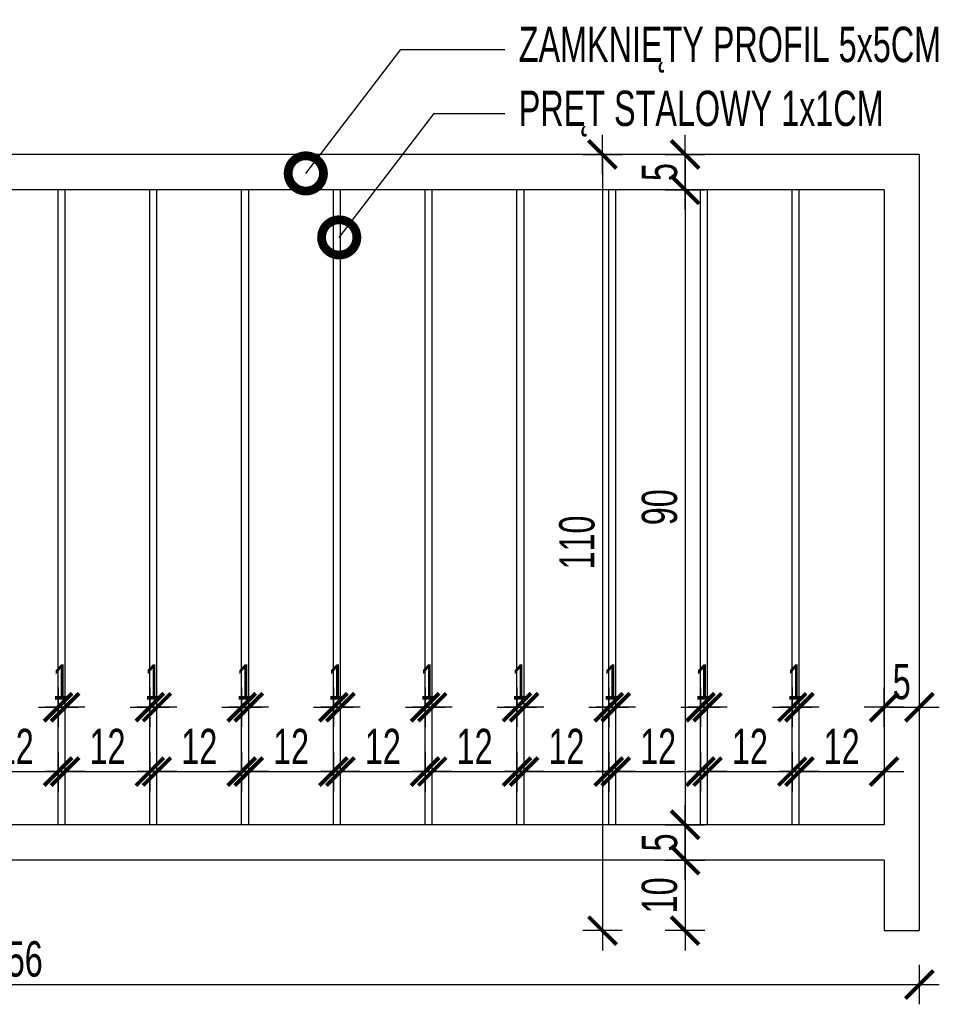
# Model space of a CAD drawing. Header units: millimetres. Extents: x 110792 to 170831, y 17890 to 25890.
# Tile 39 of 44: x 168342 to 168474, y 21178 to 21317. Entities that reach past the tile are written whole.
import ezdxf
from ezdxf import colors
from ezdxf.entities.mleader import LeaderData, LeaderLine
from ezdxf.math import Vec2, Vec3

# ---------------------------------------------------------------- set-up
doc = ezdxf.new("R2010")
doc.units = ezdxf.units.MM
doc.layers.get('DEFPOINTS').update_dxf_attribs({"lineweight": 9})
for name, color, linetype in [('_HSA_OPIS', 43, 'Continuous'), ('_HSA_WIDOKOWE_CIENKIE', 8, 'Continuous'), ('_HSA_WYM_20', 141, 'Continuous'), ('_HSA_ŚCIANY_CIENKIE', 2, 'Continuous')]:
    doc.layers.add(name, color=color, linetype=linetype)
doc.styles.add('ARIAL_20', font='Arial Narrow.ttf', dxfattribs={"width": 0.8, "height": 5})
doc.dimstyles.new('WYM_WEWN_20', dxfattribs={"dimscale": 0.7, "dimtxt": 5, "dimasz": 1, "dimexe": 10, "dimexo": 0, "dimgap": 1.5, "dimtad": 1, "dimdec": 1, "dimrnd": 1e-05, "dimtxsty": 'ARIAL_20', "dimblk": 'Wym-03', "dimcen": 0, "dimdle": 10, "dimse1": 1, "dimse2": 1, "dimclrt": 256, "dimazin": 2, "dimtfac": 1, "dimtdec": 1, "dimtix": 1, "dimtmove": 2, "dimatfit": 0, "dimfxl": 1, "dimtolj": 1, "dimtzin": 0, "dimarcsym": 0})

# ---------------------------------------------------------------- blocks, each defined once
blk = doc.blocks.new('Wym-03')
for p, q in [((0, 4), (0, -4)), ((-4, 0), (4, 0))]:
    blk.add_line(p, q)
blk.add_lwpolyline([(-2.83, -2.83, 0.8, 0.8, 0), (2.83, 2.83, 0.05, 0.05, 0)], format="xyseb")
blk = doc.blocks.new('*D416')
at = {"layer": '_HSA_WYM_20', "color": 0, "lineweight": -2, "transparency": 16777216}
blk.add_line((168213.81, 21180.68), (168468.41, 21180.68), dxfattribs=at)
at = {"layer": 'DEFPOINTS', "color": 0, "transparency": 16777216}
for p in [(168213.11, 21188.32), (168469.11, 21188.32), (168469.11, 21180.68)]:
    blk.add_point(p, dxfattribs=at)
at = {"layer": '_HSA_WYM_20', "color": 0, "lineweight": -2, "transparency": 16777216, "xscale": 0.7, "yscale": 0.7, "zscale": 0.7, "rotation": 180}
blk.add_blockref('Wym-03', (168213.11, 21180.68), dxfattribs=at)
at = {"layer": '_HSA_WYM_20', "color": 0, "lineweight": -2, "transparency": 16777216, "xscale": 0.7, "yscale": 0.7, "zscale": 0.7}
blk.add_blockref('Wym-03', (168469.11, 21180.68), dxfattribs=at)
at = {"layer": '_HSA_WYM_20', "transparency": 16777216, "insert": (168341.11, 21184.28), "char_height": 5, "attachment_point": 5, "style": 'ARIAL_20'}
blk.add_mtext('\\A1;256', dxfattribs=at)
blk = doc.blocks.new('*D510')
at = {"layer": '_HSA_WYM_20', "color": 0, "lineweight": -2, "transparency": 16777216}
blk.add_line((168435.92, 21297.62), (168435.92, 21294.02), dxfattribs=at)
at = {"layer": 'DEFPOINTS', "color": 0, "transparency": 16777216}
for p in [(168439.54, 21298.32), (168435.92, 21293.32), (168439.54, 21293.32)]:
    blk.add_point(p, dxfattribs=at)
at = {"layer": '_HSA_WYM_20', "color": 0, "lineweight": -2, "transparency": 16777216, "xscale": 0.7, "yscale": 0.7, "zscale": 0.7}
for p, rotation in [((168435.92, 21298.32), 90), ((168435.92, 21293.32), 270)]:
    blk.add_blockref('Wym-03', p, dxfattribs=dict(at, rotation=rotation))
at = {"layer": '_HSA_WYM_20', "transparency": 16777216, "insert": (168432.33, 21295.82), "char_height": 5, "attachment_point": 5, "rotation": 90, "style": 'ARIAL_20'}
blk.add_mtext('\\A1;5', dxfattribs=at)
blk = doc.blocks.new('*D511')
at = {"layer": '_HSA_WYM_20', "color": 0, "lineweight": -2, "transparency": 16777216}
blk.add_line((168435.92, 21292.62), (168435.92, 21204.02), dxfattribs=at)
at = {"layer": 'DEFPOINTS', "color": 0, "transparency": 16777216}
for p in [(168439.54, 21293.32), (168435.92, 21203.32), (168439.54, 21203.32)]:
    blk.add_point(p, dxfattribs=at)
at = {"layer": '_HSA_WYM_20', "color": 0, "lineweight": -2, "transparency": 16777216, "xscale": 0.7, "yscale": 0.7, "zscale": 0.7}
for p, rotation in [((168435.92, 21293.32), 90), ((168435.92, 21203.32), 270)]:
    blk.add_blockref('Wym-03', p, dxfattribs=dict(at, rotation=rotation))
at = {"layer": '_HSA_WYM_20', "transparency": 16777216, "insert": (168432.32, 21248.32), "char_height": 5, "attachment_point": 5, "rotation": 90, "style": 'ARIAL_20'}
blk.add_mtext('\\A1;90', dxfattribs=at)
blk = doc.blocks.new('*D512')
at = {"layer": '_HSA_WYM_20', "color": 0, "lineweight": -2, "transparency": 16777216}
blk.add_line((168435.92, 21202.62), (168435.92, 21199.02), dxfattribs=at)
at = {"layer": 'DEFPOINTS', "color": 0, "transparency": 16777216}
for p in [(168439.54, 21203.32), (168435.92, 21198.32), (168439.54, 21198.32)]:
    blk.add_point(p, dxfattribs=at)
at = {"layer": '_HSA_WYM_20', "color": 0, "lineweight": -2, "transparency": 16777216, "xscale": 0.7, "yscale": 0.7, "zscale": 0.7}
for p, rotation in [((168435.92, 21203.32), 90), ((168435.92, 21198.32), 270)]:
    blk.add_blockref('Wym-03', p, dxfattribs=dict(at, rotation=rotation))
at = {"layer": '_HSA_WYM_20', "transparency": 16777216, "insert": (168432.33, 21200.82), "char_height": 5, "attachment_point": 5, "rotation": 90, "style": 'ARIAL_20'}
blk.add_mtext('\\A1;5', dxfattribs=at)
blk = doc.blocks.new('*D513')
at = {"layer": '_HSA_WYM_20', "color": 0, "lineweight": -2, "transparency": 16777216}
blk.add_line((168435.92, 21197.62), (168435.92, 21189.02), dxfattribs=at)
at = {"layer": 'DEFPOINTS', "color": 0, "transparency": 16777216}
for p in [(168439.54, 21198.32), (168435.92, 21188.32), (168464.11, 21188.32)]:
    blk.add_point(p, dxfattribs=at)
at = {"layer": '_HSA_WYM_20', "color": 0, "lineweight": -2, "transparency": 16777216, "xscale": 0.7, "yscale": 0.7, "zscale": 0.7}
for p, rotation in [((168435.92, 21198.32), 90), ((168435.92, 21188.32), 270)]:
    blk.add_blockref('Wym-03', p, dxfattribs=dict(at, rotation=rotation))
at = {"layer": '_HSA_WYM_20', "transparency": 16777216, "insert": (168432.32, 21193.32), "char_height": 5, "attachment_point": 5, "rotation": 90, "style": 'ARIAL_20'}
blk.add_mtext('\\A1;10', dxfattribs=at)
blk = doc.blocks.new('*D514')
at = {"layer": '_HSA_WYM_20', "color": 0, "lineweight": -2, "transparency": 16777216}
blk.add_line((168424.23, 21297.62), (168424.23, 21189.02), dxfattribs=at)
at = {"layer": 'DEFPOINTS', "color": 0, "transparency": 16777216}
for p in [(168435.92, 21298.32), (168424.23, 21188.32), (168435.92, 21188.32)]:
    blk.add_point(p, dxfattribs=at)
at = {"layer": '_HSA_WYM_20', "color": 0, "lineweight": -2, "transparency": 16777216, "xscale": 0.7, "yscale": 0.7, "zscale": 0.7}
for p, rotation in [((168424.23, 21298.32), 90), ((168424.23, 21188.32), 270)]:
    blk.add_blockref('Wym-03', p, dxfattribs=dict(at, rotation=rotation))
at = {"layer": '_HSA_WYM_20', "transparency": 16777216, "insert": (168420.63, 21243.32), "char_height": 5, "attachment_point": 5, "rotation": 90, "style": 'ARIAL_20'}
blk.add_mtext('\\A1;110', dxfattribs=at)
blk = doc.blocks.new('*D549')
at = {"layer": '_HSA_WYM_20', "color": 0, "lineweight": -2, "transparency": 16777216}
blk.add_line((168335.81, 21210.86), (168346.41, 21210.86), dxfattribs=at)
at = {"layer": 'DEFPOINTS', "color": 0, "transparency": 16777216}
for p in [(168347.11, 21210.86), (168335.11, 21203.32), (168347.11, 21203.32)]:
    blk.add_point(p, dxfattribs=at)
at = {"layer": '_HSA_WYM_20', "color": 0, "lineweight": -2, "transparency": 16777216, "xscale": 0.7, "yscale": 0.7, "zscale": 0.7, "rotation": 180}
blk.add_blockref('Wym-03', (168335.11, 21210.86), dxfattribs=at)
at = {"layer": '_HSA_WYM_20', "color": 0, "lineweight": -2, "transparency": 16777216, "xscale": 0.7, "yscale": 0.7, "zscale": 0.7}
blk.add_blockref('Wym-03', (168347.11, 21210.86), dxfattribs=at)
at = {"layer": '_HSA_WYM_20', "transparency": 16777216, "insert": (168341.11, 21214.42), "char_height": 5, "attachment_point": 5, "style": 'ARIAL_20'}
blk.add_mtext('\\A1;12', dxfattribs=at)
blk = doc.blocks.new('*D550')
at = {"layer": '_HSA_WYM_20', "color": 0, "lineweight": -2, "transparency": 16777216}
for p, q in [((168346.41, 21219.98), (168345.71, 21219.98)), ((168347.11, 21219.98), (168348.11, 21219.98)), ((168348.81, 21219.98), (168349.51, 21219.98))]:
    blk.add_line(p, q, dxfattribs=at)
at = {"layer": 'DEFPOINTS', "color": 0, "transparency": 16777216}
for p in [(168348.11, 21219.98), (168347.11, 21203.32), (168348.11, 21203.32)]:
    blk.add_point(p, dxfattribs=at)
at = {"layer": '_HSA_WYM_20', "color": 0, "lineweight": -2, "transparency": 16777216, "xscale": 0.7, "yscale": 0.7, "zscale": 0.7}
blk.add_blockref('Wym-03', (168347.11, 21219.98), dxfattribs=at)
at = {"layer": '_HSA_WYM_20', "color": 0, "lineweight": -2, "transparency": 16777216, "xscale": 0.7, "yscale": 0.7, "zscale": 0.7, "rotation": 180}
blk.add_blockref('Wym-03', (168348.11, 21219.98), dxfattribs=at)
at = {"layer": '_HSA_WYM_20', "transparency": 16777216, "insert": (168347.61, 21223.55), "char_height": 5, "attachment_point": 5, "style": 'ARIAL_20'}
blk.add_mtext('\\A1;1', dxfattribs=at)
blk = doc.blocks.new('*D551')
at = {"layer": '_HSA_WYM_20', "color": 0, "lineweight": -2, "transparency": 16777216}
blk.add_line((168348.81, 21210.86), (168359.41, 21210.86), dxfattribs=at)
at = {"layer": 'DEFPOINTS', "color": 0, "transparency": 16777216}
for p in [(168360.11, 21210.86), (168348.11, 21203.32), (168360.11, 21203.32)]:
    blk.add_point(p, dxfattribs=at)
at = {"layer": '_HSA_WYM_20', "color": 0, "lineweight": -2, "transparency": 16777216, "xscale": 0.7, "yscale": 0.7, "zscale": 0.7, "rotation": 180}
blk.add_blockref('Wym-03', (168348.11, 21210.86), dxfattribs=at)
at = {"layer": '_HSA_WYM_20', "color": 0, "lineweight": -2, "transparency": 16777216, "xscale": 0.7, "yscale": 0.7, "zscale": 0.7}
blk.add_blockref('Wym-03', (168360.11, 21210.86), dxfattribs=at)
at = {"layer": '_HSA_WYM_20', "transparency": 16777216, "insert": (168354.11, 21214.42), "char_height": 5, "attachment_point": 5, "style": 'ARIAL_20'}
blk.add_mtext('\\A1;12', dxfattribs=at)
blk = doc.blocks.new('*D552')
at = {"layer": '_HSA_WYM_20', "color": 0, "lineweight": -2, "transparency": 16777216}
for p, q in [((168359.41, 21219.98), (168358.71, 21219.98)), ((168360.11, 21219.98), (168361.11, 21219.98)), ((168361.81, 21219.98), (168362.51, 21219.98))]:
    blk.add_line(p, q, dxfattribs=at)
at = {"layer": 'DEFPOINTS', "color": 0, "transparency": 16777216}
for p in [(168361.11, 21219.98), (168360.11, 21203.32), (168361.11, 21203.32)]:
    blk.add_point(p, dxfattribs=at)
at = {"layer": '_HSA_WYM_20', "color": 0, "lineweight": -2, "transparency": 16777216, "xscale": 0.7, "yscale": 0.7, "zscale": 0.7}
blk.add_blockref('Wym-03', (168360.11, 21219.98), dxfattribs=at)
at = {"layer": '_HSA_WYM_20', "color": 0, "lineweight": -2, "transparency": 16777216, "xscale": 0.7, "yscale": 0.7, "zscale": 0.7, "rotation": 180}
blk.add_blockref('Wym-03', (168361.11, 21219.98), dxfattribs=at)
at = {"layer": '_HSA_WYM_20', "transparency": 16777216, "insert": (168360.61, 21223.55), "char_height": 5, "attachment_point": 5, "style": 'ARIAL_20'}
blk.add_mtext('\\A1;1', dxfattribs=at)
blk = doc.blocks.new('*D553')
at = {"layer": '_HSA_WYM_20', "color": 0, "lineweight": -2, "transparency": 16777216}
blk.add_line((168361.81, 21210.86), (168372.41, 21210.86), dxfattribs=at)
at = {"layer": 'DEFPOINTS', "color": 0, "transparency": 16777216}
for p in [(168373.11, 21210.86), (168361.11, 21203.32), (168373.11, 21203.32)]:
    blk.add_point(p, dxfattribs=at)
at = {"layer": '_HSA_WYM_20', "color": 0, "lineweight": -2, "transparency": 16777216, "xscale": 0.7, "yscale": 0.7, "zscale": 0.7, "rotation": 180}
blk.add_blockref('Wym-03', (168361.11, 21210.86), dxfattribs=at)
at = {"layer": '_HSA_WYM_20', "color": 0, "lineweight": -2, "transparency": 16777216, "xscale": 0.7, "yscale": 0.7, "zscale": 0.7}
blk.add_blockref('Wym-03', (168373.11, 21210.86), dxfattribs=at)
at = {"layer": '_HSA_WYM_20', "transparency": 16777216, "insert": (168367.11, 21214.42), "char_height": 5, "attachment_point": 5, "style": 'ARIAL_20'}
blk.add_mtext('\\A1;12', dxfattribs=at)
blk = doc.blocks.new('*D554')
at = {"layer": '_HSA_WYM_20', "color": 0, "lineweight": -2, "transparency": 16777216}
for p, q in [((168372.41, 21219.98), (168371.71, 21219.98)), ((168373.11, 21219.98), (168374.11, 21219.98)), ((168374.81, 21219.98), (168375.51, 21219.98))]:
    blk.add_line(p, q, dxfattribs=at)
at = {"layer": 'DEFPOINTS', "color": 0, "transparency": 16777216}
for p in [(168374.11, 21219.98), (168373.11, 21203.32), (168374.11, 21203.32)]:
    blk.add_point(p, dxfattribs=at)
at = {"layer": '_HSA_WYM_20', "color": 0, "lineweight": -2, "transparency": 16777216, "xscale": 0.7, "yscale": 0.7, "zscale": 0.7}
blk.add_blockref('Wym-03', (168373.11, 21219.98), dxfattribs=at)
at = {"layer": '_HSA_WYM_20', "color": 0, "lineweight": -2, "transparency": 16777216, "xscale": 0.7, "yscale": 0.7, "zscale": 0.7, "rotation": 180}
blk.add_blockref('Wym-03', (168374.11, 21219.98), dxfattribs=at)
at = {"layer": '_HSA_WYM_20', "transparency": 16777216, "insert": (168373.61, 21223.55), "char_height": 5, "attachment_point": 5, "style": 'ARIAL_20'}
blk.add_mtext('\\A1;1', dxfattribs=at)
blk = doc.blocks.new('*D555')
at = {"layer": '_HSA_WYM_20', "color": 0, "lineweight": -2, "transparency": 16777216}
blk.add_line((168374.81, 21210.86), (168385.41, 21210.86), dxfattribs=at)
at = {"layer": 'DEFPOINTS', "color": 0, "transparency": 16777216}
for p in [(168386.11, 21210.86), (168374.11, 21203.32), (168386.11, 21203.32)]:
    blk.add_point(p, dxfattribs=at)
at = {"layer": '_HSA_WYM_20', "color": 0, "lineweight": -2, "transparency": 16777216, "xscale": 0.7, "yscale": 0.7, "zscale": 0.7, "rotation": 180}
blk.add_blockref('Wym-03', (168374.11, 21210.86), dxfattribs=at)
at = {"layer": '_HSA_WYM_20', "color": 0, "lineweight": -2, "transparency": 16777216, "xscale": 0.7, "yscale": 0.7, "zscale": 0.7}
blk.add_blockref('Wym-03', (168386.11, 21210.86), dxfattribs=at)
at = {"layer": '_HSA_WYM_20', "transparency": 16777216, "insert": (168380.11, 21214.42), "char_height": 5, "attachment_point": 5, "style": 'ARIAL_20'}
blk.add_mtext('\\A1;12', dxfattribs=at)
blk = doc.blocks.new('*D556')
at = {"layer": '_HSA_WYM_20', "color": 0, "lineweight": -2, "transparency": 16777216}
for p, q in [((168385.41, 21219.98), (168384.71, 21219.98)), ((168386.11, 21219.98), (168387.11, 21219.98)), ((168387.81, 21219.98), (168388.51, 21219.98))]:
    blk.add_line(p, q, dxfattribs=at)
at = {"layer": 'DEFPOINTS', "color": 0, "transparency": 16777216}
for p in [(168387.11, 21219.98), (168386.11, 21203.32), (168387.11, 21203.32)]:
    blk.add_point(p, dxfattribs=at)
at = {"layer": '_HSA_WYM_20', "color": 0, "lineweight": -2, "transparency": 16777216, "xscale": 0.7, "yscale": 0.7, "zscale": 0.7}
blk.add_blockref('Wym-03', (168386.11, 21219.98), dxfattribs=at)
at = {"layer": '_HSA_WYM_20', "color": 0, "lineweight": -2, "transparency": 16777216, "xscale": 0.7, "yscale": 0.7, "zscale": 0.7, "rotation": 180}
blk.add_blockref('Wym-03', (168387.11, 21219.98), dxfattribs=at)
at = {"layer": '_HSA_WYM_20', "transparency": 16777216, "insert": (168386.61, 21223.55), "char_height": 5, "attachment_point": 5, "style": 'ARIAL_20'}
blk.add_mtext('\\A1;1', dxfattribs=at)
blk = doc.blocks.new('*D557')
at = {"layer": '_HSA_WYM_20', "color": 0, "lineweight": -2, "transparency": 16777216}
blk.add_line((168387.81, 21210.86), (168398.41, 21210.86), dxfattribs=at)
at = {"layer": 'DEFPOINTS', "color": 0, "transparency": 16777216}
for p in [(168399.11, 21210.86), (168387.11, 21203.32), (168399.11, 21203.32)]:
    blk.add_point(p, dxfattribs=at)
at = {"layer": '_HSA_WYM_20', "color": 0, "lineweight": -2, "transparency": 16777216, "xscale": 0.7, "yscale": 0.7, "zscale": 0.7, "rotation": 180}
blk.add_blockref('Wym-03', (168387.11, 21210.86), dxfattribs=at)
at = {"layer": '_HSA_WYM_20', "color": 0, "lineweight": -2, "transparency": 16777216, "xscale": 0.7, "yscale": 0.7, "zscale": 0.7}
blk.add_blockref('Wym-03', (168399.11, 21210.86), dxfattribs=at)
at = {"layer": '_HSA_WYM_20', "transparency": 16777216, "insert": (168393.11, 21214.42), "char_height": 5, "attachment_point": 5, "style": 'ARIAL_20'}
blk.add_mtext('\\A1;12', dxfattribs=at)
blk = doc.blocks.new('*D558')
at = {"layer": '_HSA_WYM_20', "color": 0, "lineweight": -2, "transparency": 16777216}
for p, q in [((168398.41, 21219.98), (168397.71, 21219.98)), ((168399.11, 21219.98), (168400.11, 21219.98)), ((168400.81, 21219.98), (168401.51, 21219.98))]:
    blk.add_line(p, q, dxfattribs=at)
at = {"layer": 'DEFPOINTS', "color": 0, "transparency": 16777216}
for p in [(168400.11, 21219.98), (168399.11, 21203.32), (168400.11, 21203.32)]:
    blk.add_point(p, dxfattribs=at)
at = {"layer": '_HSA_WYM_20', "color": 0, "lineweight": -2, "transparency": 16777216, "xscale": 0.7, "yscale": 0.7, "zscale": 0.7}
blk.add_blockref('Wym-03', (168399.11, 21219.98), dxfattribs=at)
at = {"layer": '_HSA_WYM_20', "color": 0, "lineweight": -2, "transparency": 16777216, "xscale": 0.7, "yscale": 0.7, "zscale": 0.7, "rotation": 180}
blk.add_blockref('Wym-03', (168400.11, 21219.98), dxfattribs=at)
at = {"layer": '_HSA_WYM_20', "transparency": 16777216, "insert": (168399.61, 21223.55), "char_height": 5, "attachment_point": 5, "style": 'ARIAL_20'}
blk.add_mtext('\\A1;1', dxfattribs=at)
blk = doc.blocks.new('*D559')
at = {"layer": '_HSA_WYM_20', "color": 0, "lineweight": -2, "transparency": 16777216}
blk.add_line((168400.81, 21210.86), (168411.41, 21210.86), dxfattribs=at)
at = {"layer": 'DEFPOINTS', "color": 0, "transparency": 16777216}
for p in [(168412.11, 21210.86), (168400.11, 21203.32), (168412.11, 21203.32)]:
    blk.add_point(p, dxfattribs=at)
at = {"layer": '_HSA_WYM_20', "color": 0, "lineweight": -2, "transparency": 16777216, "xscale": 0.7, "yscale": 0.7, "zscale": 0.7, "rotation": 180}
blk.add_blockref('Wym-03', (168400.11, 21210.86), dxfattribs=at)
at = {"layer": '_HSA_WYM_20', "color": 0, "lineweight": -2, "transparency": 16777216, "xscale": 0.7, "yscale": 0.7, "zscale": 0.7}
blk.add_blockref('Wym-03', (168412.11, 21210.86), dxfattribs=at)
at = {"layer": '_HSA_WYM_20', "transparency": 16777216, "insert": (168406.11, 21214.42), "char_height": 5, "attachment_point": 5, "style": 'ARIAL_20'}
blk.add_mtext('\\A1;12', dxfattribs=at)
blk = doc.blocks.new('*D560')
at = {"layer": '_HSA_WYM_20', "color": 0, "lineweight": -2, "transparency": 16777216}
for p, q in [((168411.41, 21219.98), (168410.71, 21219.98)), ((168412.11, 21219.98), (168413.11, 21219.98)), ((168413.81, 21219.98), (168414.51, 21219.98))]:
    blk.add_line(p, q, dxfattribs=at)
at = {"layer": 'DEFPOINTS', "color": 0, "transparency": 16777216}
for p in [(168413.11, 21219.98), (168412.11, 21203.32), (168413.11, 21203.32)]:
    blk.add_point(p, dxfattribs=at)
at = {"layer": '_HSA_WYM_20', "color": 0, "lineweight": -2, "transparency": 16777216, "xscale": 0.7, "yscale": 0.7, "zscale": 0.7}
blk.add_blockref('Wym-03', (168412.11, 21219.98), dxfattribs=at)
at = {"layer": '_HSA_WYM_20', "color": 0, "lineweight": -2, "transparency": 16777216, "xscale": 0.7, "yscale": 0.7, "zscale": 0.7, "rotation": 180}
blk.add_blockref('Wym-03', (168413.11, 21219.98), dxfattribs=at)
at = {"layer": '_HSA_WYM_20', "transparency": 16777216, "insert": (168412.61, 21223.55), "char_height": 5, "attachment_point": 5, "style": 'ARIAL_20'}
blk.add_mtext('\\A1;1', dxfattribs=at)
blk = doc.blocks.new('*D561')
at = {"layer": '_HSA_WYM_20', "color": 0, "lineweight": -2, "transparency": 16777216}
blk.add_line((168413.81, 21210.86), (168424.41, 21210.86), dxfattribs=at)
at = {"layer": 'DEFPOINTS', "color": 0, "transparency": 16777216}
for p in [(168425.11, 21210.86), (168413.11, 21203.32), (168425.11, 21203.32)]:
    blk.add_point(p, dxfattribs=at)
at = {"layer": '_HSA_WYM_20', "color": 0, "lineweight": -2, "transparency": 16777216, "xscale": 0.7, "yscale": 0.7, "zscale": 0.7, "rotation": 180}
blk.add_blockref('Wym-03', (168413.11, 21210.86), dxfattribs=at)
at = {"layer": '_HSA_WYM_20', "color": 0, "lineweight": -2, "transparency": 16777216, "xscale": 0.7, "yscale": 0.7, "zscale": 0.7}
blk.add_blockref('Wym-03', (168425.11, 21210.86), dxfattribs=at)
at = {"layer": '_HSA_WYM_20', "transparency": 16777216, "insert": (168419.11, 21214.42), "char_height": 5, "attachment_point": 5, "style": 'ARIAL_20'}
blk.add_mtext('\\A1;12', dxfattribs=at)
blk = doc.blocks.new('*D562')
at = {"layer": '_HSA_WYM_20', "color": 0, "lineweight": -2, "transparency": 16777216}
for p, q in [((168424.41, 21219.98), (168423.71, 21219.98)), ((168425.11, 21219.98), (168426.11, 21219.98)), ((168426.81, 21219.98), (168427.51, 21219.98))]:
    blk.add_line(p, q, dxfattribs=at)
at = {"layer": 'DEFPOINTS', "color": 0, "transparency": 16777216}
for p in [(168426.11, 21219.98), (168425.11, 21203.32), (168426.11, 21203.32)]:
    blk.add_point(p, dxfattribs=at)
at = {"layer": '_HSA_WYM_20', "color": 0, "lineweight": -2, "transparency": 16777216, "xscale": 0.7, "yscale": 0.7, "zscale": 0.7}
blk.add_blockref('Wym-03', (168425.11, 21219.98), dxfattribs=at)
at = {"layer": '_HSA_WYM_20', "color": 0, "lineweight": -2, "transparency": 16777216, "xscale": 0.7, "yscale": 0.7, "zscale": 0.7, "rotation": 180}
blk.add_blockref('Wym-03', (168426.11, 21219.98), dxfattribs=at)
at = {"layer": '_HSA_WYM_20', "transparency": 16777216, "insert": (168425.61, 21223.55), "char_height": 5, "attachment_point": 5, "style": 'ARIAL_20'}
blk.add_mtext('\\A1;1', dxfattribs=at)
blk = doc.blocks.new('*D563')
at = {"layer": '_HSA_WYM_20', "color": 0, "lineweight": -2, "transparency": 16777216}
blk.add_line((168426.81, 21210.86), (168437.41, 21210.86), dxfattribs=at)
at = {"layer": 'DEFPOINTS', "color": 0, "transparency": 16777216}
for p in [(168438.11, 21210.86), (168426.11, 21203.32), (168438.11, 21203.32)]:
    blk.add_point(p, dxfattribs=at)
at = {"layer": '_HSA_WYM_20', "color": 0, "lineweight": -2, "transparency": 16777216, "xscale": 0.7, "yscale": 0.7, "zscale": 0.7, "rotation": 180}
blk.add_blockref('Wym-03', (168426.11, 21210.86), dxfattribs=at)
at = {"layer": '_HSA_WYM_20', "color": 0, "lineweight": -2, "transparency": 16777216, "xscale": 0.7, "yscale": 0.7, "zscale": 0.7}
blk.add_blockref('Wym-03', (168438.11, 21210.86), dxfattribs=at)
at = {"layer": '_HSA_WYM_20', "transparency": 16777216, "insert": (168432.11, 21214.42), "char_height": 5, "attachment_point": 5, "style": 'ARIAL_20'}
blk.add_mtext('\\A1;12', dxfattribs=at)
blk = doc.blocks.new('*D564')
at = {"layer": '_HSA_WYM_20', "color": 0, "lineweight": -2, "transparency": 16777216}
for p, q in [((168437.41, 21219.98), (168436.71, 21219.98)), ((168438.11, 21219.98), (168439.11, 21219.98)), ((168439.81, 21219.98), (168440.51, 21219.98))]:
    blk.add_line(p, q, dxfattribs=at)
at = {"layer": 'DEFPOINTS', "color": 0, "transparency": 16777216}
for p in [(168439.11, 21219.98), (168438.11, 21203.32), (168439.11, 21203.32)]:
    blk.add_point(p, dxfattribs=at)
at = {"layer": '_HSA_WYM_20', "color": 0, "lineweight": -2, "transparency": 16777216, "xscale": 0.7, "yscale": 0.7, "zscale": 0.7}
blk.add_blockref('Wym-03', (168438.11, 21219.98), dxfattribs=at)
at = {"layer": '_HSA_WYM_20', "color": 0, "lineweight": -2, "transparency": 16777216, "xscale": 0.7, "yscale": 0.7, "zscale": 0.7, "rotation": 180}
blk.add_blockref('Wym-03', (168439.11, 21219.98), dxfattribs=at)
at = {"layer": '_HSA_WYM_20', "transparency": 16777216, "insert": (168438.61, 21223.55), "char_height": 5, "attachment_point": 5, "style": 'ARIAL_20'}
blk.add_mtext('\\A1;1', dxfattribs=at)
blk = doc.blocks.new('*D565')
at = {"layer": '_HSA_WYM_20', "color": 0, "lineweight": -2, "transparency": 16777216}
blk.add_line((168439.81, 21210.86), (168450.41, 21210.86), dxfattribs=at)
at = {"layer": 'DEFPOINTS', "color": 0, "transparency": 16777216}
for p in [(168451.11, 21210.86), (168439.11, 21203.32), (168451.11, 21203.32)]:
    blk.add_point(p, dxfattribs=at)
at = {"layer": '_HSA_WYM_20', "color": 0, "lineweight": -2, "transparency": 16777216, "xscale": 0.7, "yscale": 0.7, "zscale": 0.7, "rotation": 180}
blk.add_blockref('Wym-03', (168439.11, 21210.86), dxfattribs=at)
at = {"layer": '_HSA_WYM_20', "color": 0, "lineweight": -2, "transparency": 16777216, "xscale": 0.7, "yscale": 0.7, "zscale": 0.7}
blk.add_blockref('Wym-03', (168451.11, 21210.86), dxfattribs=at)
at = {"layer": '_HSA_WYM_20', "transparency": 16777216, "insert": (168445.11, 21214.42), "char_height": 5, "attachment_point": 5, "style": 'ARIAL_20'}
blk.add_mtext('\\A1;12', dxfattribs=at)
blk = doc.blocks.new('*D566')
at = {"layer": '_HSA_WYM_20', "color": 0, "lineweight": -2, "transparency": 16777216}
for p, q in [((168450.41, 21219.98), (168449.71, 21219.98)), ((168451.11, 21219.98), (168452.11, 21219.98)), ((168452.81, 21219.98), (168453.51, 21219.98))]:
    blk.add_line(p, q, dxfattribs=at)
at = {"layer": 'DEFPOINTS', "color": 0, "transparency": 16777216}
for p in [(168452.11, 21219.98), (168451.11, 21203.32), (168452.11, 21203.32)]:
    blk.add_point(p, dxfattribs=at)
at = {"layer": '_HSA_WYM_20', "color": 0, "lineweight": -2, "transparency": 16777216, "xscale": 0.7, "yscale": 0.7, "zscale": 0.7}
blk.add_blockref('Wym-03', (168451.11, 21219.98), dxfattribs=at)
at = {"layer": '_HSA_WYM_20', "color": 0, "lineweight": -2, "transparency": 16777216, "xscale": 0.7, "yscale": 0.7, "zscale": 0.7, "rotation": 180}
blk.add_blockref('Wym-03', (168452.11, 21219.98), dxfattribs=at)
at = {"layer": '_HSA_WYM_20', "transparency": 16777216, "insert": (168451.61, 21223.55), "char_height": 5, "attachment_point": 5, "style": 'ARIAL_20'}
blk.add_mtext('\\A1;1', dxfattribs=at)
blk = doc.blocks.new('*D567')
at = {"layer": '_HSA_WYM_20', "color": 0, "lineweight": -2, "transparency": 16777216}
blk.add_line((168452.81, 21210.86), (168463.41, 21210.86), dxfattribs=at)
at = {"layer": 'DEFPOINTS', "color": 0, "transparency": 16777216}
for p in [(168464.11, 21210.86), (168452.11, 21203.32), (168464.11, 21203.32)]:
    blk.add_point(p, dxfattribs=at)
at = {"layer": '_HSA_WYM_20', "color": 0, "lineweight": -2, "transparency": 16777216, "xscale": 0.7, "yscale": 0.7, "zscale": 0.7, "rotation": 180}
blk.add_blockref('Wym-03', (168452.11, 21210.86), dxfattribs=at)
at = {"layer": '_HSA_WYM_20', "color": 0, "lineweight": -2, "transparency": 16777216, "xscale": 0.7, "yscale": 0.7, "zscale": 0.7}
blk.add_blockref('Wym-03', (168464.11, 21210.86), dxfattribs=at)
at = {"layer": '_HSA_WYM_20', "transparency": 16777216, "insert": (168458.11, 21214.42), "char_height": 5, "attachment_point": 5, "style": 'ARIAL_20'}
blk.add_mtext('\\A1;12', dxfattribs=at)
blk = doc.blocks.new('*D568')
at = {"layer": '_HSA_WYM_20', "color": 0, "lineweight": -2, "transparency": 16777216}
blk.add_line((168464.81, 21219.98), (168468.41, 21219.98), dxfattribs=at)
at = {"layer": 'DEFPOINTS', "color": 0, "transparency": 16777216}
for p in [(168469.11, 21219.98), (168464.11, 21203.32), (168469.11, 21203.32)]:
    blk.add_point(p, dxfattribs=at)
at = {"layer": '_HSA_WYM_20', "color": 0, "lineweight": -2, "transparency": 16777216, "xscale": 0.7, "yscale": 0.7, "zscale": 0.7, "rotation": 180}
blk.add_blockref('Wym-03', (168464.11, 21219.98), dxfattribs=at)
at = {"layer": '_HSA_WYM_20', "color": 0, "lineweight": -2, "transparency": 16777216, "xscale": 0.7, "yscale": 0.7, "zscale": 0.7}
blk.add_blockref('Wym-03', (168469.11, 21219.98), dxfattribs=at)
at = {"layer": '_HSA_WYM_20', "transparency": 16777216, "insert": (168466.61, 21223.58), "char_height": 5, "attachment_point": 5, "style": 'ARIAL_20'}
blk.add_mtext('\\A1;5', dxfattribs=at)
blk = doc.blocks.new('_DotSmall')
at = {"color": 0, "linetype": 'ByBlock', "const_width": 0.5}
blk.add_lwpolyline([(-0.0625, 0, 1), (0.0625, 0, 1)], format="xyb", close=True, dxfattribs=at)

msp = doc.modelspace()

# ---------------------------------------------------------------- linework, layer by layer
at = {"layer": '_HSA_WIDOKOWE_CIENKIE'}
for p, q in [((168347.11, 21203.32), (168347.11, 21293.32)), ((168348.11, 21203.32), (168348.11, 21293.32)), ((168360.11, 21203.32), (168360.11, 21293.32)), ((168361.11, 21203.32), (168361.11, 21293.32)), ((168373.11, 21203.32), (168373.11, 21293.32)), ((168374.11, 21203.32), (168374.11, 21293.32)), ((168386.11, 21203.32), (168386.11, 21293.32)), ((168387.11, 21203.32), (168387.11, 21293.32)), ((168399.11, 21203.32), (168399.11, 21293.32)), ((168400.11, 21203.32), (168400.11, 21293.32)), ((168412.11, 21203.32), (168412.11, 21293.32)), ((168413.11, 21203.32), (168413.11, 21293.32)), ((168425.11, 21203.32), (168425.11, 21293.32)), ((168426.11, 21203.32), (168426.11, 21293.32)), ((168438.11, 21203.32), (168438.11, 21293.32)), ((168439.11, 21203.32), (168439.11, 21293.32)), ((168451.11, 21203.32), (168451.11, 21293.32)), ((168452.11, 21203.32), (168452.11, 21293.32))]:
    msp.add_line(p, q, dxfattribs=at)
at = {"layer": '_HSA_ŚCIANY_CIENKIE', "ltscale": 10}
for p, q in [((168469.11, 21298.32), (168213.11, 21298.32)), ((168469.11, 21298.32), (168469.11, 21188.32)), ((168464.11, 21293.32), (168218.11, 21293.32)), ((168464.11, 21293.32), (168464.11, 21203.32)), ((168464.11, 21203.32), (168218.11, 21203.32)), ((168464.11, 21198.32), (168218.11, 21198.32)), ((168464.11, 21198.32), (168464.11, 21188.32)), ((168464.11, 21188.32), (168469.11, 21188.32))]:
    msp.add_line(p, q, dxfattribs=at)

# ---------------------------------------------------------------- dimensions: what is measured, and where the dimension line sits
at = {"layer": '_HSA_WYM_20'}
for p1, p2, distance, picture, middle in [((168435.92, 21298.32), (168435.92, 21188.32), -11.69, '*D514', (168420.63, 21243.32)), ((168439.54, 21298.32), (168439.54, 21293.32), -3.62, '*D510', (168432.33, 21295.82)), ((168347.11, 21203.32), (168348.11, 21203.32), 16.67, '*D550', (168347.61, 21223.55)), ((168360.11, 21203.32), (168361.11, 21203.32), 16.67, '*D552', (168360.61, 21223.55)), ((168373.11, 21203.32), (168374.11, 21203.32), 16.67, '*D554', (168373.61, 21223.55)), ((168386.11, 21203.32), (168387.11, 21203.32), 16.67, '*D556', (168386.61, 21223.55)), ((168399.11, 21203.32), (168400.11, 21203.32), 16.67, '*D558', (168399.61, 21223.55)), ((168412.11, 21203.32), (168413.11, 21203.32), 16.67, '*D560', (168412.61, 21223.55)), ((168425.11, 21203.32), (168426.11, 21203.32), 16.67, '*D562', (168425.61, 21223.55)), ((168438.11, 21203.32), (168439.11, 21203.32), 16.67, '*D564', (168438.61, 21223.55)), ((168451.11, 21203.32), (168452.11, 21203.32), 16.67, '*D566', (168451.61, 21223.55)), ((168464.11, 21203.32), (168469.11, 21203.32), 16.67, '*D568', (168466.61, 21223.58)), ((168335.11, 21203.32), (168347.11, 21203.32), 7.55, '*D549', (168341.11, 21214.42)), ((168348.11, 21203.32), (168360.11, 21203.32), 7.55, '*D551', (168354.11, 21214.42)), ((168361.11, 21203.32), (168373.11, 21203.32), 7.55, '*D553', (168367.11, 21214.42)), ((168374.11, 21203.32), (168386.11, 21203.32), 7.55, '*D555', (168380.11, 21214.42)), ((168387.11, 21203.32), (168399.11, 21203.32), 7.55, '*D557', (168393.11, 21214.42)), ((168400.11, 21203.32), (168412.11, 21203.32), 7.55, '*D559', (168406.11, 21214.42)), ((168413.11, 21203.32), (168425.11, 21203.32), 7.55, '*D561', (168419.11, 21214.42)), ((168426.11, 21203.32), (168438.11, 21203.32), 7.55, '*D563', (168432.11, 21214.42)), ((168439.11, 21203.32), (168451.11, 21203.32), 7.55, '*D565', (168445.11, 21214.42)), ((168452.11, 21203.32), (168464.11, 21203.32), 7.55, '*D567', (168458.11, 21214.42)), ((168213.11, 21188.32), (168469.11, 21188.32), -7.64, '*D416', (168341.11, 21184.28))]:
    dim = msp.add_aligned_dim(p1=p1, p2=p2, distance=distance, dimstyle='WYM_WEWN_20', dxfattribs=at)
    dim.commit()
    dim.dimension.update_dxf_attribs({"geometry": picture, "text_midpoint": middle})
for base, p1, p2, picture, middle in [((168435.92, 21203.32), (168439.54, 21293.32), (168439.54, 21203.32), '*D511', (168432.32, 21248.32)), ((168435.92, 21198.32), (168439.54, 21203.32), (168439.54, 21198.32), '*D512', (168432.33, 21200.82)), ((168435.92, 21188.32), (168439.54, 21198.32), (168464.11, 21188.32), '*D513', (168432.32, 21193.32))]:
    dim = msp.add_linear_dim(base=base, p1=p1, p2=p2, angle=90, dimstyle='WYM_WEWN_20', dxfattribs=at)
    dim.commit()
    dim.dimension.update_dxf_attribs({"geometry": picture, "text_midpoint": middle})

# ---------------------------------------------------------------- leaders
at = {"layer": '_HSA_OPIS'}
ml = msp.add_multileader_mtext('Standard', dxfattribs=at)
ml.set_content('ZAMKNIĘTY PROFIL 5x5CM', color=256, style='ARIAL_20')
ml.set_leader_properties()
ml.set_arrow_properties(name='DOTSMALL')
ml.build(insert=Vec2(0, 0))
ml.multileader.update_dxf_attribs({"dogleg_length": 10, "arrow_head_size": 10})
ctx = ml.context
ctx.base_point, ctx.char_height, ctx.arrow_head_size, ctx.plane_origin = Vec3(168410.37, 21313.19), 5, 10, Vec3(169141.2, 22204.94)
notes = []
notes.append((ctx, [(0, (1, 1, 0), (168395.64, 21313.19), (1, 0), 14.73, [(0, [(168382.2, 21295.63)], 0, [])])]))
ctx.mtext.insert, ctx.mtext.rotation, ctx.mtext.width, ctx.mtext.defined_height = Vec3(168412.37, 21316.41), -6.283185, 62.1142, 21.23
ml = msp.add_multileader_mtext('Standard', dxfattribs=at)
ml.set_content('PRĘT STALOWY 1x1CM', color=256, style='ARIAL_20')
ml.set_leader_properties()
ml.set_arrow_properties(name='DOTSMALL')
ml.build(insert=Vec2(0, 0))
ml.multileader.update_dxf_attribs({"dogleg_length": 10, "arrow_head_size": 10})
ctx = ml.context
ctx.base_point, ctx.char_height, ctx.arrow_head_size, ctx.plane_origin = Vec3(168410.37, 21304.12), 5, 10, Vec3(169145.93, 22195.87)
notes.append((ctx, [(0, (1, 1, 0), (168400.37, 21304.12), (1, 0), 10, [(0, [(168386.93, 21286.56)], 0, [])])]))
ctx.mtext.insert, ctx.mtext.rotation, ctx.mtext.width, ctx.mtext.defined_height = Vec3(168412.37, 21307.35), -6.283185, 62.1142, 21.23
for ctx, leaders in notes:
    for number, flags, end, landing, length, lines in leaders:
        leader = LeaderData()
        leader.index, (leader.has_last_leader_line, leader.has_dogleg_vector, leader.attachment_direction) = number, flags
        leader.last_leader_point, leader.dogleg_vector, leader.dogleg_length = Vec3(end), Vec3(landing), length
        for number, points, colour, breaks in lines:
            line = LeaderLine()
            line.index, line.vertices, line.color, line.breaks = number, Vec3.list(points), colors.encode_raw_color(colour), breaks
            leader.lines.append(line)
        ctx.leaders.append(leader)

doc.saveas('drawing.dxf')
